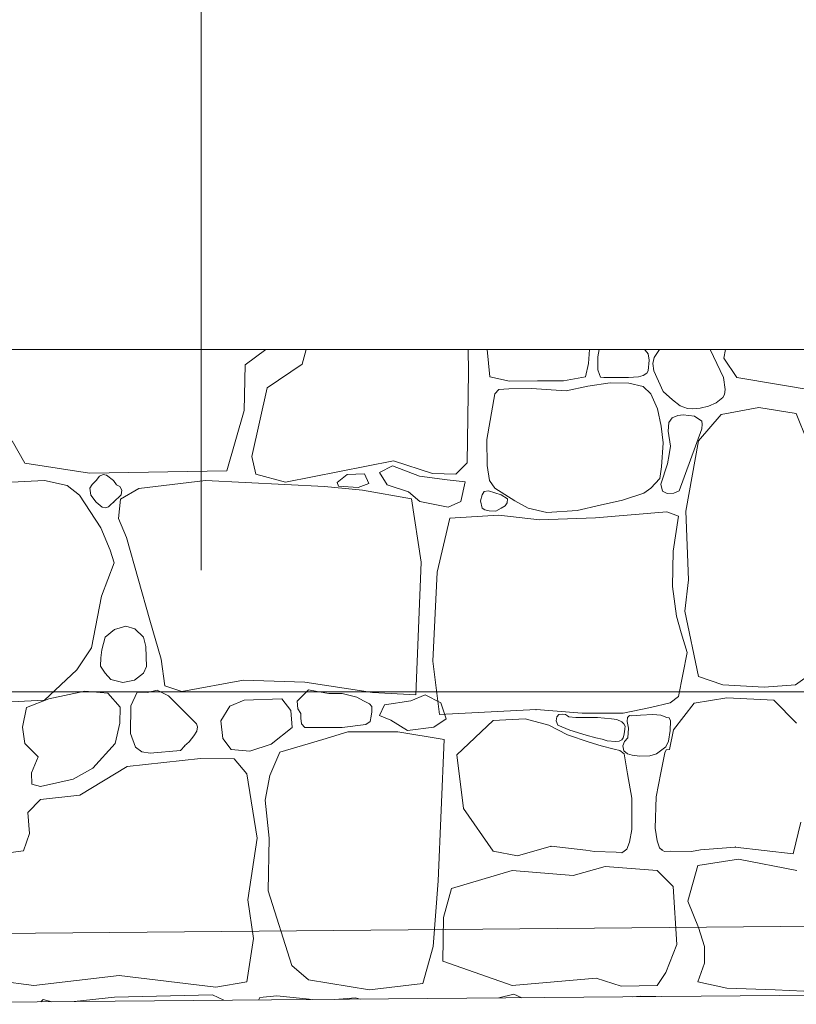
# Model space of a CAD drawing. Header units: millimetres. Extents: x -573548 to 674770, y -184010 to -47794.
# Tile 154 of 181: x 115814 to 117001, y -105500 to -103994. Entities that reach past the tile are written whole.
import ezdxf
from ezdxf.enums import TextEntityAlignment as Align

# ---------------------------------------------------------------- set-up
doc = ezdxf.new("R2010")
doc.units = ezdxf.units.MM
for name, color, linetype, lineweight in [('A.02 RZUT PIWNICY_is$0$_HATCH_Nr_pióra__18', 8, 'Continuous', 9), ('A.02 RZUT PIWNICY_is$0$OBRYS PARTERU#1_Nr_pióra__1', 8, 'Continuous', 9), ('A.02 RZUT PIWNICY_is$0$opisy inne_Nr_pióra__1', 8, 'Continuous', 9), ('A.02 RZUT PIWNICY_is$0$Structural - Bearing_Nr_pióra__21', 8, 'Continuous', 9), ('A.02 RZUT PIWNICY_is$0$Structural - Grid', 8, 'Continuous', 9), ('A.02 RZUT PIWNICY_is$0$Structural - Grid_Nr_pióra__17', 8, 'Continuous', 9)]:
    doc.layers.add(name, color=color, linetype=linetype, lineweight=lineweight)
doc.styles.add('A.02 RZUT PIWNICY_is$0$STYL_AUTOMATYCZNY_1', font='arial.ttf')

# ---------------------------------------------------------------- blocks, each defined once
blk = doc.blocks.new('*X106')
at = {"layer": 'A.02 RZUT PIWNICY_is$0$_HATCH_Nr_pióra__18'}
for p, q in [((116728.8, -104521.7), (116760.8, -104498.1)), ((116822.1, -104498.1), (116816.3, -104520.9)), ((117070.6, -104532.5), (117069.9, -104498.1)), ((117099.1, -104498.1), (117102.8, -104539.9)), ((117253.7, -104519.8), (117255.3, -104498.1)), ((117270.3, -104498.1), (117268.3, -104509.2)), ((117340.2, -104499.4), (117339.3, -104498.1)), ((117344.8, -104504.6), (117340.2, -104499.4)), ((117346.3, -104514.6), (117344.8, -104504.6)), ((117362.4, -104498.1), (117354.3, -104510.4)), ((117460, -104541.3), (117439.6, -104498.1)), ((117463.3, -104498.1), (117460.6, -104511.4)), ((116727.2, -104591.5), (116728.8, -104521.7)), ((116816.3, -104520.9), (116762.7, -104556.8)), ((117249, -104539.9), (117253.7, -104519.8)), ((117268.3, -104509.2), (117268, -104529.4)), ((117345, -104531), (117346.3, -104514.6)), ((117354.3, -104510.4), (117352.3, -104519.5)), ((117352.3, -104519.5), (117353.9, -104530.6)), ((117460.6, -104511.4), (117480.8, -104541.1)), ((117068.1, -104671.6), (117070.6, -104532.5)), ((117268, -104529.4), (117270.6, -104536.5)), ((117270.6, -104536.5), (117272.2, -104540.4)), ((117330.4, -104540), (117337.6, -104538.2)), ((117337.6, -104538.2), (117343, -104534.3)), ((117343, -104534.3), (117345, -104531)), ((117353.9, -104530.6), (117367.7, -104562.6)), ((117102.8, -104539.9), (117133.2, -104546.8)), ((117133.2, -104546.8), (117175.6, -104546.2)), ((117175.6, -104546.2), (117215.8, -104546.1)), ((117215.8, -104546.1), (117249, -104539.9)), ((117253, -104554.1), (117219.7, -104561.4)), ((117286.9, -104549.4), (117253, -104554.1)), ((117272.2, -104540.4), (117277.1, -104541.3)), ((117277.1, -104541.3), (117314.8, -104541.3)), ((117315.4, -104549.9), (117286.9, -104549.4)), ((117314.8, -104541.3), (117330.4, -104540)), ((117337.4, -104554.8), (117315.4, -104549.9)), ((117462.9, -104559.5), (117460, -104541.3)), ((117480.8, -104541.1), (117654.2, -104570.6)), ((116762.7, -104556.8), (116739.1, -104662.1)), ((117110.6, -104566.1), (117098.6, -104635.9)), ((117116.9, -104559.2), (117110.6, -104566.1)), ((117131.9, -104558.6), (117116.9, -104559.2)), ((117166.7, -104558.1), (117131.9, -104558.6)), ((117219.7, -104561.4), (117166.7, -104558.1)), ((117349.3, -104566.1), (117337.4, -104554.8)), ((117359.1, -104588.9), (117349.3, -104566.1)), ((117367.7, -104562.6), (117382.4, -104575.3)), ((117459, -104571.7), (117461.8, -104567.3)), ((117461.8, -104567.3), (117462.9, -104559.5)), ((117382.4, -104575.3), (117394, -104584.3)), ((117394, -104584.3), (117405.3, -104588.5)), ((117437, -104585.1), (117448.9, -104579.9)), ((117448.9, -104579.9), (117459, -104571.7)), ((116701.2, -104683.9), (116727.2, -104591.5)), ((117364.7, -104615.6), (117359.1, -104588.9)), ((117390.5, -104599.3), (117381.7, -104602.9)), ((117398.4, -104598.3), (117390.5, -104599.3)), ((117416, -104600.2), (117398.4, -104598.3)), ((117405.3, -104588.5), (117412.3, -104589)), ((117412.3, -104589), (117424.4, -104588.1)), ((117456.5, -104597.7), (117422.2, -104638.1)), ((117424.4, -104588.1), (117437, -104585.1)), ((117514.3, -104586.9), (117456.5, -104597.7)), ((117571.2, -104596), (117514.3, -104586.9)), ((117588.2, -104638.1), (117571.2, -104596)), ((117376.5, -104610.1), (117375.4, -104622.9)), ((117381.7, -104602.9), (117376.5, -104610.1)), ((117427.3, -104607.7), (117416, -104600.2)), ((117427.1, -104619.4), (117427.8, -104612.3)), ((117427.8, -104612.3), (117427.3, -104607.7)), ((117367.8, -104640.9), (117364.7, -104615.6)), ((117375.4, -104622.9), (117379.2, -104646.2)), ((117392.5, -104714.5), (117427.1, -104619.4)), ((116373, -104638.1), (116392.4, -104672)), ((117098.6, -104635.9), (117099.1, -104675.5)), ((117365.2, -104677.8), (117367.8, -104640.9)), ((117422.2, -104638.1), (117402.8, -104745.5)), ((117377.3, -104658.6), (117374.7, -104672.9)), ((117379.2, -104646.2), (117377.3, -104658.6)), ((116392.4, -104672), (116491, -104687.3)), ((116739.1, -104662.1), (116745.3, -104688.9)), ((116790.7, -104701.3), (116955.9, -104668.3)), ((116955.9, -104668.3), (117015.3, -104688.1)), ((117050.8, -104688.9), (117068.1, -104671.6)), ((117374.7, -104672.9), (117364.5, -104704.3)), ((116491, -104687.3), (116701.2, -104683.9)), ((116511.8, -104689.5), (116506.5, -104691.7)), ((116517.1, -104690.6), (116511.8, -104689.5)), ((116745.3, -104688.9), (116790.7, -104701.3)), ((116869.5, -104701.7), (116884.7, -104689.4)), ((116884.7, -104689.4), (116911.2, -104688.4)), ((116911.2, -104688.4), (116918, -104703.1)), ((116954.3, -104676.2), (116934.2, -104686.5)), ((116934.2, -104686.5), (116946, -104705.1)), ((116995.6, -104691.9), (116954.3, -104676.2)), ((117015.3, -104688.1), (117050.8, -104688.9)), ((117099.1, -104675.5), (117102.4, -104698.8)), ((117362.6, -104695.3), (117365.2, -104677.8)), ((116422.4, -104698.8), (116296.6, -104705)), ((116456.8, -104706.2), (116422.4, -104698.8)), ((116501, -104698.8), (116495, -104704.9)), ((116506.5, -104691.7), (116501, -104698.8)), ((116527.8, -104698.8), (116517.1, -104690.6)), ((116532.4, -104705.3), (116527.8, -104698.8)), ((116668.1, -104698.8), (116566.2, -104710.8)), ((116850.2, -104707.9), (116668.1, -104698.8)), ((116871.9, -104707.1), (116869.5, -104701.7)), ((116918, -104703.1), (116901.9, -104709.5)), ((117037.8, -104697.7), (116995.6, -104691.9)), ((117065.2, -104700.7), (117037.8, -104697.7)), ((117058.9, -104730.6), (117065.2, -104700.7)), ((117102.4, -104698.8), (117110.6, -104710.3)), ((117349.3, -104710.3), (117362.6, -104695.3)), ((117364.5, -104704.3), (117366.8, -104714.9)), ((116475.8, -104721.1), (116456.8, -104706.2)), ((116495, -104704.9), (116491.5, -104710.4)), ((116491.5, -104710.4), (116493.3, -104720.8)), ((116537.3, -104707.9), (116532.4, -104705.3)), ((116540.4, -104713.2), (116537.3, -104707.9)), ((116566.2, -104710.8), (116538.5, -104727.3)), ((116539.6, -104720.4), (116540.4, -104713.2)), ((116908.4, -104713.3), (116850.2, -104707.9)), ((116901.9, -104709.5), (116871.9, -104707.1)), ((116983, -104726.4), (116908.4, -104713.3)), ((116946, -104705.1), (116978.9, -104715.9)), ((116978.9, -104715.9), (116996.1, -104730.6)), ((117094.3, -104715.4), (117091.5, -104720.5)), ((117101, -104714.3), (117094.3, -104715.4)), ((117120.5, -104720.5), (117101, -104714.3)), ((117110.6, -104710.3), (117141.2, -104729.5)), ((117305.8, -104728.6), (117338.3, -104718.1)), ((117338.3, -104718.1), (117349.3, -104710.3)), ((117366.8, -104714.9), (117373.9, -104718.7)), ((117373.9, -104718.7), (117384.2, -104718.2)), ((117384.2, -104718.2), (117392.5, -104714.5)), ((116508.4, -104771), (116475.8, -104721.1)), ((116493.3, -104720.8), (116501, -104731.8)), ((116501, -104731.8), (116510.3, -104739.2)), ((116523.3, -104735.6), (116527.8, -104731.8)), ((116527.8, -104731.8), (116539.6, -104720.4)), ((116538.5, -104727.3), (116535.6, -104756.6)), ((116998, -104823.5), (116983, -104726.4)), ((116996.1, -104730.6), (117039.2, -104739.4)), ((117039.2, -104739.4), (117058.9, -104730.6)), ((117091.5, -104720.5), (117088.7, -104729.7)), ((117088.7, -104729.7), (117091.5, -104740.7)), ((117129.9, -104726.5), (117120.5, -104720.5)), ((117126.6, -104737.2), (117129.4, -104732.6)), ((117129.4, -104732.6), (117129.9, -104726.5)), ((117141.2, -104729.5), (117161.6, -104740.7)), ((117271.5, -104736.1), (117305.8, -104728.6)), ((116510.3, -104739.2), (116515, -104740.6)), ((116515, -104740.6), (116519.9, -104739.1)), ((116519.9, -104739.1), (116523.3, -104735.6)), ((117091.5, -104740.7), (117095.5, -104743.6)), ((117095.5, -104743.6), (117102.2, -104745.2)), ((117102.2, -104745.2), (117112.1, -104745.7)), ((117112.1, -104745.7), (117120.5, -104740.7)), ((117120.5, -104740.7), (117126.6, -104737.2)), ((117161.6, -104740.7), (117190.1, -104747.3)), ((117190.1, -104747.3), (117236.6, -104744.7)), ((117236.6, -104744.7), (117271.5, -104736.1)), ((117373.3, -104746.3), (117264.6, -104755.7)), ((117391.5, -104753.1), (117373.3, -104746.3)), ((117402.8, -104745.5), (117406.9, -104850.7)), ((116535.6, -104756.6), (116547.4, -104785.9)), ((117041.8, -104756.1), (117022.4, -104839)), ((117116.5, -104751.6), (117041.8, -104756.1)), ((117178.7, -104758.5), (117116.5, -104751.6)), ((117264.6, -104755.7), (117178.7, -104758.5)), ((117383, -104806.6), (117391.5, -104753.1)), ((116522.8, -104804.9), (116508.4, -104771)), ((116547.4, -104785.9), (116583.1, -104912.2)), ((116528.6, -104824.7), (116522.8, -104804.9)), ((117382.1, -104860.8), (117383, -104806.6)), ((116509.6, -104875.5), (116528.6, -104824.7)), ((116990.1, -105026.2), (116998, -104823.5)), ((117022.4, -104839), (117015.9, -104974.7)), ((117406.9, -104850.7), (117401.2, -104898.2)), ((117388.5, -104906.1), (117382.1, -104860.8)), ((116493.9, -104954.7), (116509.6, -104875.5)), ((117401.2, -104898.2), (117422.2, -104998.1)), ((116583.1, -104912.2), (116600.4, -104971.7)), ((117395.5, -104931.4), (117388.5, -104906.1)), ((116529.4, -104926.4), (116514.8, -104938.3)), ((116546.4, -104921.5), (116529.4, -104926.4)), ((116560.2, -104925.7), (116546.4, -104921.5)), ((116573.5, -104938.3), (116560.2, -104925.7)), ((116514.8, -104938.3), (116510.1, -104957.8)), ((116577.3, -104952.7), (116573.5, -104938.3)), ((117404.4, -104961.4), (117395.5, -104931.4)), ((116471.6, -104988.2), (116493.9, -104954.7)), ((116510.1, -104957.8), (116508.2, -104969.9)), ((116577.8, -104968.3), (116577.3, -104952.7)), ((116508.2, -104969.9), (116508, -104982.3)), ((116577.9, -104983.3), (116577.8, -104968.3)), ((116600.4, -104971.7), (116606.2, -105012.5)), ((117015.9, -104974.7), (117025.9, -105056.4)), ((117391.5, -105028.7), (117404.4, -104961.4)), ((116422.4, -105034.4), (116471.6, -104988.2)), ((116508, -104982.3), (116514.8, -104993.5)), ((116573.5, -104993.5), (116577.9, -104983.3)), ((116514.8, -104993.5), (116523.5, -105002.9)), ((116523.5, -105002.9), (116542.1, -105007.5)), ((116542.1, -105007.5), (116559.8, -105004.1)), ((116559.8, -105004.1), (116573.5, -104993.5)), ((116632.2, -105021.2), (116726.3, -105003.9)), ((116726.3, -105003.9), (116820, -105007.2)), ((117422.2, -104998.1), (117459.4, -105010.9)), ((117570, -105010.9), (117588.2, -104998.1)), ((116484, -105020.8), (116429.1, -105032.4)), ((116519.1, -105023.7), (116484, -105020.8)), ((116594.3, -105019.3), (116579.9, -105023)), ((116611.6, -105027.8), (116594.3, -105019.3)), ((116606.2, -105012.5), (116632.2, -105021.2)), ((116820, -105007.2), (116923.7, -105022.9)), ((116826, -105018.5), (116820, -105024.1)), ((116839, -105021.5), (116826, -105018.5)), ((117459.4, -105010.9), (117522.1, -105014.6)), ((117522.1, -105014.6), (117570, -105010.9)), ((116263.2, -105042.7), (116422.4, -105034.4)), ((116429.1, -105032.4), (116394.9, -105046)), ((116537.7, -105045.1), (116519.1, -105023.7)), ((116563.7, -105022.4), (116554.4, -105043.1)), ((116579.9, -105023), (116563.7, -105022.4)), ((116654.5, -105070.7), (116611.6, -105027.8)), ((116727.2, -105034.8), (116705.7, -105043.9)), ((116785, -105032.4), (116727.2, -105034.8)), ((116798.6, -105050.1), (116785, -105032.4)), ((116820, -105024.1), (116808.5, -105036)), ((116808.5, -105036), (116809.5, -105047.9)), ((116856.8, -105024.4), (116839, -105021.5)), ((116877, -105024.1), (116856.8, -105024.4)), ((116899.9, -105030.1), (116877, -105024.1)), ((116909.7, -105035.6), (116899.9, -105030.1)), ((116919, -105040.1), (116909.7, -105035.6)), ((116923.7, -105022.9), (116990.1, -105026.2)), ((116942.1, -105041.6), (116982.4, -105035.6)), ((116982.4, -105035.6), (117004.1, -105026.6)), ((117004.1, -105026.6), (117028.2, -105038.6)), ((117378.8, -105038.7), (117391.5, -105028.7)), ((117415.2, -105039), (117465.1, -105031.1)), ((117465.1, -105031.1), (117537, -105034.4)), ((117537, -105034.4), (117571.9, -105069.5)), ((116394.9, -105046), (116388.6, -105075.9)), ((116537.3, -105069.9), (116537.7, -105045.1)), ((116554.4, -105043.1), (116553.8, -105085.6)), ((116705.7, -105043.9), (116691.9, -105066.2)), ((116800.9, -105076.1), (116798.6, -105050.1)), ((116809.5, -105047.9), (116814.3, -105054.8)), ((116922.5, -105044), (116919, -105040.1)), ((116922.6, -105052.5), (116922.5, -105044)), ((116934.3, -105057.9), (116942.1, -105041.6)), ((117025.9, -105056.4), (117173.7, -105048.9)), ((117028.2, -105038.6), (117036, -105063.3)), ((117173.7, -105048.9), (117244, -105054.2)), ((117306.8, -105054.2), (117348.5, -105045.9)), ((117348.5, -105045.9), (117378.8, -105038.7)), ((117383.7, -105080.1), (117415.2, -105039)), ((116691.9, -105066.2), (116694.6, -105093)), ((116814.3, -105054.8), (116814.1, -105062.1)), ((116814.1, -105062.1), (116815, -105070.5)), ((116919.8, -105067.2), (116921.7, -105059.2)), ((116921.7, -105059.2), (116922.6, -105052.5)), ((116951.7, -105065.1), (116934.3, -105057.9)), ((116977, -105080.7), (116951.7, -105065.1)), ((117036, -105063.3), (117017.3, -105075.9)), ((117108.2, -105065.6), (117052.7, -105118.4)), ((117156.8, -105062.9), (117108.2, -105065.6)), ((117193.1, -105072.7), (117156.8, -105062.9)), ((117205.4, -105059.8), (117204.3, -105066.4)), ((117208.3, -105056.5), (117205.4, -105059.8)), ((117214.3, -105055.9), (117208.3, -105056.5)), ((117218.6, -105056.7), (117214.3, -105055.9)), ((117221.9, -105058.3), (117218.6, -105056.7)), ((117223.6, -105060.2), (117221.9, -105058.3)), ((117234.4, -105061.1), (117223.6, -105060.2)), ((117267.6, -105061), (117234.4, -105061.1)), ((117244, -105054.2), (117306.8, -105054.2)), ((117288.8, -105062.9), (117267.6, -105061)), ((117297.2, -105064.3), (117288.8, -105062.9)), ((117304.9, -105067.9), (117297.2, -105064.3)), ((117313.3, -105061), (117312.9, -105067.3)), ((117316.4, -105058), (117313.3, -105061)), ((117320.1, -105058.4), (117316.4, -105058)), ((117333.4, -105057.4), (117320.1, -105058.4)), ((117352, -105056.6), (117333.4, -105057.4)), ((117364.2, -105057.7), (117352, -105056.6)), ((117373.3, -105061), (117364.2, -105057.7)), ((117377.3, -105061.5), (117373.3, -105061)), ((117379.3, -105066), (117377.3, -105061.5)), ((117378.7, -105081), (117379.3, -105066)), ((116388.6, -105075.9), (116392, -105100.9)), ((116530.1, -105100.6), (116537.3, -105069.9)), ((116656.1, -105075.1), (116654.5, -105070.7)), ((116655.1, -105082.1), (116656.1, -105075.1)), ((116768.9, -105101.7), (116800.9, -105076.1)), ((116815, -105070.5), (116820, -105076.1)), ((116820, -105076.1), (116877, -105076.1)), ((116877, -105076.1), (116913.3, -105071.6)), ((116913.3, -105071.6), (116919.8, -105067.2)), ((117017.3, -105075.9), (116977, -105080.7)), ((117221.7, -105087.4), (117193.1, -105072.7)), ((117204.3, -105066.4), (117207.1, -105072.7)), ((117207.1, -105072.7), (117225.1, -105080.2)), ((117225.1, -105080.2), (117250.1, -105088.3)), ((117307.9, -105070.7), (117304.9, -105067.9)), ((117309.8, -105074.4), (117307.9, -105070.7)), ((117308.9, -105083), (117309.3, -105078.6)), ((117309.3, -105078.6), (117309.8, -105074.4)), ((117312.9, -105067.3), (117314.8, -105077.4)), ((117314.8, -105077.4), (117313.8, -105092.3)), ((117376, -105097.5), (117378.7, -105081)), ((117377.4, -105109.9), (117383.7, -105080.1)), ((116553.8, -105085.6), (116561.3, -105106.4)), ((116643.4, -105098.4), (116650.3, -105089.1)), ((116650.3, -105089.1), (116655.1, -105082.1)), ((116694.6, -105093), (116707.8, -105110)), ((116847.7, -105094.7), (116807.7, -105106.2)), ((116885.7, -105083.1), (116847.7, -105094.7)), ((116924.1, -105083.1), (116885.7, -105083.1)), ((116962.5, -105083.1), (116924.1, -105083.1)), ((117033.4, -105094.8), (116962.5, -105083.1)), ((117024, -105310.9), (117033.4, -105094.8)), ((117255, -105098.8), (117221.7, -105087.4)), ((117250.1, -105088.3), (117265.2, -105092.3)), ((117265.2, -105092.3), (117274.7, -105094)), ((117274.7, -105094), (117282.4, -105096.5)), ((117300.6, -105097.2), (117304.9, -105095.1)), ((117304.9, -105095.1), (117307, -105092.4)), ((117307, -105092.4), (117307.8, -105088.6)), ((117307.8, -105088.6), (117308.9, -105083)), ((117313.8, -105092.3), (117309, -105098)), ((116392, -105100.9), (116412.6, -105121.1)), ((116496, -105138.4), (116530.1, -105100.6)), ((116561.3, -105106.4), (116570.9, -105113.4)), ((116583.9, -105115.7), (116630.2, -105111.3)), ((116630.2, -105111.3), (116636.5, -105104.3)), ((116636.4, -105104.6), (116643.4, -105098.4)), ((116707.8, -105110), (116736.2, -105112.8)), ((116736.2, -105112.8), (116768.9, -105101.7)), ((116807.7, -105106.2), (116782, -105114)), ((117273.3, -105104.4), (117255, -105098.8)), ((117293.1, -105109.6), (117273.3, -105104.4)), ((117282.4, -105096.5), (117294.9, -105097.6)), ((117301.6, -105111.3), (117293.1, -105109.6)), ((117294.9, -105097.6), (117300.6, -105097.2)), ((117308.2, -105116.7), (117301.6, -105111.3)), ((117309, -105098), (117306.3, -105104.6)), ((117306.3, -105104.6), (117307.7, -105111.8)), ((117358, -105116.7), (117372, -105105.8)), ((117370.6, -105115.1), (117372.4, -105110.4)), ((117372, -105105.8), (117376, -105097.5)), ((117372.4, -105110.4), (117377.4, -105109.9)), ((116412.6, -105121.1), (116402.3, -105145.5)), ((116660.7, -105123.6), (116548.4, -105136)), ((116570.9, -105113.4), (116583.9, -105115.7)), ((116712.3, -105124.4), (116660.7, -105123.6)), ((116731.3, -105147.4), (116712.3, -105124.4)), ((116782, -105114), (116766.9, -105149.8)), ((117052.7, -105118.4), (117062.5, -105200.2)), ((117307.7, -105111.8), (117313.3, -105116.7)), ((117313.3, -105147.4), (117308.2, -105116.7)), ((117313.3, -105116.7), (117320.7, -105118.9)), ((117320.7, -105118.9), (117332.4, -105120)), ((117332.4, -105120), (117347.8, -105119.8)), ((117347.8, -105119.8), (117358, -105116.7)), ((117364.6, -105145.7), (117370.6, -105115.1)), ((116466.3, -105155.4), (116496, -105138.4)), ((116548.4, -105136), (116476.2, -105179.7)), ((116402.3, -105145.5), (116402.7, -105162.8)), ((116415.9, -105166.5), (116466.3, -105155.4)), ((116747.4, -105245.8), (116731.3, -105147.4)), ((116766.9, -105149.8), (116759.4, -105187.5)), ((117320, -105184.2), (117313.3, -105147.4)), ((117357, -105182.3), (117364.6, -105145.7)), ((116402.7, -105162.8), (116415.9, -105166.5)), ((116415.9, -105186.7), (116396.5, -105206.6)), ((116476.2, -105179.7), (116415.9, -105186.7)), ((117320, -105232.3), (117320, -105184.2)), ((117355.7, -105230.4), (117357, -105182.3)), ((116759.4, -105187.5), (116765.9, -105245.5)), ((117062.5, -105200.2), (117108.2, -105265.6)), ((116396.5, -105206.6), (116399.4, -105238.7)), ((117358.6, -105249.9), (117355.7, -105230.4)), ((117578.5, -105221.1), (117566.5, -105269.4)), ((116399.4, -105238.7), (116389.9, -105264.8)), ((116732.9, -105339.9), (116747.4, -105245.8)), ((116765.9, -105245.5), (116764.3, -105326.3)), ((117316.5, -105251.8), (117320, -105232.3)), ((117145.2, -105272.6), (117196.7, -105257.9)), ((117196.7, -105257.9), (117249.9, -105263.8)), ((117312.4, -105262.2), (117316.5, -105251.8)), ((117362.4, -105260.5), (117358.6, -105249.9)), ((117366.5, -105263.9), (117362.4, -105260.5)), ((117478.2, -105259.3), (117424.8, -105263.7)), ((117566.5, -105269.4), (117478.2, -105259.3)), ((116389.9, -105264.8), (116278.5, -105280)), ((117108.2, -105265.6), (117145.2, -105272.6)), ((117249.9, -105263.8), (117263.2, -105266.2)), ((117263.2, -105266.2), (117296.3, -105266.8)), ((117296.3, -105266.8), (117304.9, -105267.8)), ((117304.9, -105267.8), (117308.2, -105265.6)), ((117308.2, -105265.6), (117312.4, -105262.2)), ((117369.8, -105266.2), (117366.5, -105263.9)), ((117378.4, -105265.5), (117369.8, -105266.2)), ((117411.5, -105265.8), (117378.4, -105265.5)), ((117424.8, -105263.7), (117411.5, -105265.8)), ((117279.4, -105289.1), (117230.3, -105302.7)), ((117358.7, -105294.9), (117279.4, -105289.1)), ((117405.7, -105341.9), (117421, -105287.5)), ((117421, -105287.5), (117483.3, -105277.6)), ((117483.3, -105277.6), (117572.5, -105294.9)), ((117136.9, -105294.9), (117044.4, -105322.6)), ((117230.3, -105302.7), (117136.9, -105294.9)), ((117383.4, -105319.7), (117358.7, -105294.9)), ((117016.2, -105411.2), (117024, -105310.9)), ((117388.8, -105408.4), (117383.4, -105319.7)), ((116764.3, -105326.3), (116800.2, -105440.6)), ((117044.4, -105322.6), (117031.9, -105366.7)), ((116741.6, -105398.9), (116732.9, -105339.9)), ((117422.2, -105382), (117405.7, -105341.9)), ((117031.9, -105366.7), (117031.1, -105433.8)), ((117430.9, -105411.3), (117422.2, -105382)), ((116731.3, -105465.4), (116741.6, -105398.9)), ((117000.6, -105468), (117016.2, -105411.2)), ((117371.8, -105450.9), (117388.8, -105408.4)), ((117431.3, -105436.9), (117430.9, -105411.3)), ((116800.2, -105440.6), (116825.8, -105462.1)), ((117031.1, -105433.8), (117136.9, -105470.7)), ((117421, -105465.4), (117431.3, -105436.9)), ((116406, -105470.7), (116536.5, -105455.9)), ((116536.5, -105455.9), (116684.2, -105473.6)), ((117358.7, -105470.7), (117371.8, -105450.9)), ((116321, -105460), (116406, -105470.7)), ((116684.2, -105473.6), (116731.3, -105465.4)), ((116825.8, -105462.1), (116919.1, -105477.8)), ((116919.1, -105477.8), (117000.6, -105468)), ((117136.9, -105470.7), (117265.3, -105459.6)), ((117265.3, -105459.6), (117303.7, -105472)), ((117303.7, -105472), (117358.7, -105470.7)), ((117465.1, -105474.9), (117421, -105465.4)), ((116678.9, -105485.2), (116529.4, -105488.9)), ((116696.6, -105493.6), (116678.9, -105485.2)), ((116777.5, -105486.7), (116751.5, -105489.3)), ((116831.8, -105492.5), (116777.5, -105486.7)), ((117116.6, -105490), (117139.9, -105484)), ((117139.9, -105484), (117152.1, -105489.7)), ((117320.7, -105488.3), (117333.4, -105487.3)), ((117333.4, -105487.3), (117356.7, -105488)), ((117539, -105477.8), (117465.1, -105474.9)), ((117638.9, -105481.9), (117539, -105477.8)), ((116420, -105492.2), (116416.7, -105496.1)), ((116433.4, -105495.9), (116420, -105492.2)), ((116529.4, -105488.9), (116467.8, -105495.6)), ((116751.5, -105489.3), (116749.3, -105493.2)), ((116897.7, -105489.7), (116866.2, -105492.2)), ((116904.7, -105491.9), (116897.7, -105489.7))]:
    blk.add_line(p, q, dxfattribs=at)
for p in [(116527.8, -104731.8), (117173.7, -105048.9), (117196.7, -105257.9), (117478.2, -105259.3), (117308.2, -105265.6), (117308.2, -105265.6), (117366.5, -105263.9), (117366.5, -105263.9)]:
    blk.add_point(p, dxfattribs=at)
blk = doc.blocks.new('A.02 RZUT PIWNICY_is$0$Wypełnienie_14_1')
at = {"layer": 'A.02 RZUT PIWNICY_is$0$_HATCH_Nr_pióra__18'}
blk.add_blockref('*X106', (0, 0), dxfattribs=at)
blk = doc.blocks.new('A.02 RZUT PIWNICY_is$0$Standardowy znacznik osi_3')
at = {"layer": 'A.02 RZUT PIWNICY_is$0$Structural - Grid_Nr_pióra__17'}
blk.add_line((2962.2, 0), (40906.6, 0), dxfattribs=at)
at = {"layer": 'A.02 RZUT PIWNICY_is$0$Structural - Grid_Nr_pióra__17', "style": 'A.02 RZUT PIWNICY_is$0$STYL_AUTOMATYCZNY_1'}
for tag, p in [('AC_MarkerText_1_0', (-250, -335)), ('AC_MarkerText_1_1', (44118.7, -335))]:
    blk.add_attdef(tag, text='', height=350, rotation=180, dxfattribs=at).set_placement(p, align=Align.TOP_CENTER)
blk = doc.blocks.new('A.02 RZUT PIWNICY_is')
at = {"layer": 'A.02 RZUT PIWNICY_is$0$OBRYS PARTERU#1_Nr_pióra__1'}
blk.add_lwpolyline([(87547.3, -93022.2), (87547.3, -93622.2), (80856, -93622.2), (80856, -97482.2), (80306.7, -97482.2), (80306.7, -101132.2), (82397.3, -101132.2), (82397.3, -105082.2), (87537.3, -105082.2), (87537.3, -105471.8), (106939.7, -105472.5), (118516.4, -105372.5), (118516.4, -93022.2)], close=True, dxfattribs=at)
at = {"layer": 'A.02 RZUT PIWNICY_is$0$opisy inne_Nr_pióra__1'}
blk.add_lwpolyline([(116661.8, -103715.8), (116661.8, -104637.7), (116661.8, -104835.8)], dxfattribs=at)
at = {"layer": 'A.02 RZUT PIWNICY_is$0$Structural - Bearing_Nr_pióra__21'}
blk.add_line((118607.3, -105477.2), (106908.7, -105578.1), dxfattribs=at)
blk.add_lwpolyline([(117621.8, -93967.8), (114233.3, -93967.8), (114233.3, -104498.1), (117621.8, -104498.1)], close=True, dxfattribs=at)
at = {"layer": 'A.02 RZUT PIWNICY_is$0$_HATCH_Nr_pióra__18'}
blk.add_blockref('A.02 RZUT PIWNICY_is$0$Wypełnienie_14_1', (0, 0), dxfattribs=at)
at = {"layer": 'A.02 RZUT PIWNICY_is$0$Structural - Grid', "zscale": 1000, "rotation": 180}
blk.add_blockref('A.02 RZUT PIWNICY_is$0$Standardowy znacznik osi_3', (121686.6, -105021.8), dxfattribs=at)

msp = doc.modelspace()

# ---------------------------------------------------------------- block references
at = {"ltscale": 10}
msp.add_blockref('A.02 RZUT PIWNICY_is', (-570.227, 0), dxfattribs=at)

doc.saveas('drawing.dxf')
